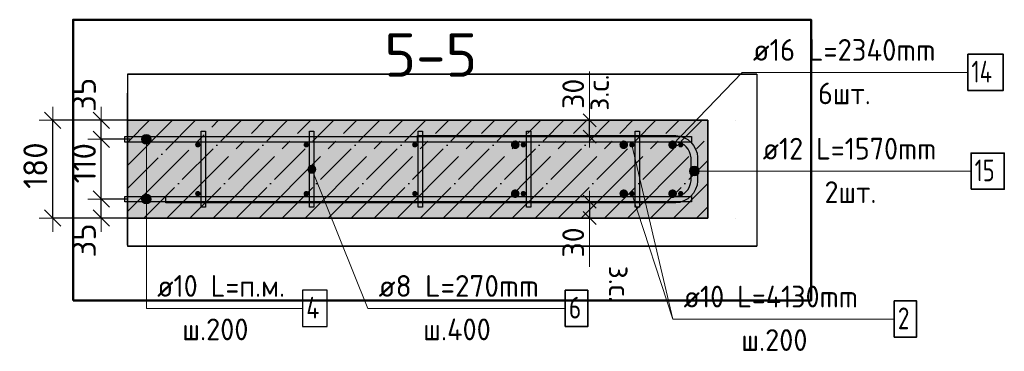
# Model space of a CAD drawing. Header units: millimetres. Extents: x -2995 to 47287, y -2809 to 58122.
# Tile 63 of 143: x 34795 to 36610, y 28870 to 29480. Entities that reach past the tile are written whole.
import ezdxf

# ---------------------------------------------------------------- set-up
doc = ezdxf.new("R2010")
doc.units = ezdxf.units.MM
doc.header["$PDMODE"] = 65
doc.linetypes.add('______11', pattern=[100, 80, -10, 0, -10])
doc.linetypes.add('______5', pattern=[220, 160, -20, 20, -20])
for name, color, linetype, lineweight in [('Standard', 7, 'Continuous', 25), ('Арм.стержн. вертикальными 1', 22, 'Continuous', 35), ('Арм.стержн.горизонт. 1', 180, 'Continuous', 35), ('Арм.стержн.горизонт. 2', 202, 'Continuous', 35), ('Размерная линия_ общее', 7, 'Continuous', 13), ('Размерная линия_ общее_1', 7, 'Continuous', 13)]:
    doc.layers.add(name, color=color, linetype=linetype, lineweight=lineweight)
doc.layers.add('Арм.стержн. вертикальными 2', color=7, linetype='Continuous', lineweight=35, true_color=0x006e00)
doc.layers.add('Арм.стержн.Стяжки', color=7, linetype='Continuous', lineweight=35, true_color=0x501e0f)
doc.styles.add('ISOCPEUR', font='ISOCPEUR')
doc.dimstyles.new('DIMSTYLE_3', dxfattribs={"dimtxt": 44, "dimasz": 50, "dimexe": 0, "dimexo": 0, "dimgap": 22, "dimtad": 2, "dimdec": 0, "dimrnd": 5, "dimzin": 12, "dimdsep": 46, "dimtxsty": 'ISOCPEUR', "dimblk1": 'ALL_ML_STRICH', "dimblk2": 'ALL_ML_STRICH', "dimsah": 1, "dimcen": 0, "dimclrd": 7, "dimclre": 256, "dimclrt": 7, "dimadec": 0, "dimazin": 0, "dimtfac": 1, "dimtdec": 0, "dimtix": 1, "dimtmove": 2, "dimatfit": 3, "dimfxl": 0, "dimtzin": 0, "dimlwd": 0, "dimlwe": -3, "dimarcsym": 0})
doc.dimstyles.new('DIMSTYLE_7', dxfattribs={"dimtxt": 40, "dimasz": 40, "dimexe": 0, "dimexo": 0.001, "dimgap": 20, "dimtad": 2, "dimdec": 0, "dimrnd": 5, "dimzin": 12, "dimdsep": 46, "dimtxsty": 'ISOCPEUR', "dimblk1": 'ALL_ML_STRICH', "dimblk2": 'ALL_ML_STRICH', "dimsah": 1, "dimcen": 0, "dimse1": 1, "dimse2": 1, "dimclrd": 7, "dimclre": 256, "dimclrt": 7, "dimadec": 0, "dimazin": 0, "dimtfac": 1, "dimtdec": 0, "dimtix": 1, "dimtmove": 2, "dimatfit": 3, "dimfxl": 0, "dimtvp": 1.2, "dimtzin": 0, "dimlwd": 0, "dimlwe": -3, "dimarcsym": 0})
doc.dimstyles.new('DIMSTYLE_8', dxfattribs={"dimtxt": 44, "dimasz": 50, "dimexe": 0, "dimexo": 0, "dimgap": 22, "dimtad": 2, "dimdec": 0, "dimrnd": 5, "dimzin": 12, "dimdsep": 46, "dimtxsty": 'ISOCPEUR', "dimblk1": 'ALL_ML_STRICH', "dimblk2": 'ALL_ML_STRICH', "dimsah": 1, "dimcen": 0, "dimclrd": 7, "dimclre": 256, "dimclrt": 7, "dimadec": 0, "dimazin": 0, "dimtfac": 1, "dimtdec": 0, "dimtix": 1, "dimtmove": 2, "dimatfit": 3, "dimfxl": 0, "dimtvp": 1.2, "dimtzin": 0, "dimlwd": 0, "dimlwe": -3, "dimarcsym": 0})

# ---------------------------------------------------------------- blocks, each defined once
blk = doc.blocks.new('ALL_ML_STRICH')
at = {"color": 0, "linetype": 'ByBlock', "lineweight": -2}
for p, q in [((0, -0.5), (0, 0.5)), ((-1, 0), (0.5, 0)), ((-0.3, -0.3), (0.3, 0.3))]:
    blk.add_line(p, q, dxfattribs=at)
blk = doc.blocks.new('*D212')
at = {"layer": 'DEFPOINTS', "color": 7, "linetype": 'Continuous', "lineweight": 13, "transparency": 33554687}
for p in [(35014.5, 29149.9), (34945.3, 29114.9), (35032.5, 29114.9)]:
    blk.add_point(p, dxfattribs=at)
at = {"layer": 'Размерная линия_ общее', "color": 253, "linetype": 'Continuous', "lineweight": -2, "true_color": 0xa0a0a0, "transparency": 33554687}
for p, q in [((34994.5, 29149.9), (34945.3, 29149.9)), ((35012.5, 29114.9), (34945.3, 29114.9))]:
    blk.add_line(p, q, dxfattribs=at)
at = {"layer": 'Размерная линия_ общее', "color": 7, "linetype": 'Continuous', "lineweight": -2, "transparency": 33554687}
blk.add_line((34945.3, 29114.9), (34945.3, 29149.9), dxfattribs=at)
at = {"layer": 'Размерная линия_ общее', "color": 7, "linetype": 'Continuous', "lineweight": 13, "transparency": 33554687, "xscale": 50, "yscale": 50, "zscale": 50}
for p, rotation in [((34945.3, 29149.9), 90), ((34945.3, 29114.9), 270)]:
    blk.add_blockref('ALL_ML_STRICH', p, dxfattribs=dict(at, rotation=rotation))
at = {"layer": 'Размерная линия_ общее', "color": 7, "linetype": 'Continuous', "lineweight": 13, "transparency": 33554687, "insert": (34913.3, 29073.8), "char_height": 44, "width": 88, "attachment_point": 5, "rotation": 90, "style": 'ISOCPEUR'}
blk.add_mtext('\\A1;{35}', dxfattribs=at)
blk = doc.blocks.new('*D213')
at = {"layer": 'DEFPOINTS', "color": 7, "linetype": 'Continuous', "lineweight": 13, "transparency": 33554687}
for p in [(35018.6, 29259.9), (34945.3, 29149.9), (35014.5, 29149.9)]:
    blk.add_point(p, dxfattribs=at)
at = {"layer": 'Размерная линия_ общее', "color": 253, "linetype": 'Continuous', "lineweight": -2, "true_color": 0xa0a0a0, "transparency": 33554687}
for p, q in [((34998.6, 29259.9), (34945.3, 29259.9)), ((34994.5, 29149.9), (34945.3, 29149.9))]:
    blk.add_line(p, q, dxfattribs=at)
at = {"layer": 'Размерная линия_ общее', "color": 7, "linetype": 'Continuous', "lineweight": -2, "transparency": 33554687}
blk.add_line((34945.3, 29149.9), (34945.3, 29259.9), dxfattribs=at)
at = {"layer": 'Размерная линия_ общее', "color": 7, "linetype": 'Continuous', "lineweight": 13, "transparency": 33554687, "xscale": 50, "yscale": 50, "zscale": 50}
for p, rotation in [((34945.3, 29259.9), 90), ((34945.3, 29149.9), 270)]:
    blk.add_blockref('ALL_ML_STRICH', p, dxfattribs=dict(at, rotation=rotation))
at = {"layer": 'Размерная линия_ общее', "color": 7, "linetype": 'Continuous', "lineweight": 13, "transparency": 33554687, "insert": (34913.3, 29215.9), "char_height": 44, "width": 132, "attachment_point": 5, "rotation": 90, "style": 'ISOCPEUR'}
blk.add_mtext('\\A1;{110}', dxfattribs=at)
blk = doc.blocks.new('*D214')
at = {"layer": 'DEFPOINTS', "color": 7, "linetype": 'Continuous', "lineweight": 13, "transparency": 33554687}
for p in [(35024.5, 29294.9), (34945.3, 29259.9), (35018.6, 29259.9)]:
    blk.add_point(p, dxfattribs=at)
at = {"layer": 'Размерная линия_ общее', "color": 253, "linetype": 'Continuous', "lineweight": -2, "true_color": 0xa0a0a0, "transparency": 33554687}
for p, q in [((35004.5, 29294.9), (34945.3, 29294.9)), ((34998.6, 29259.9), (34945.3, 29259.9))]:
    blk.add_line(p, q, dxfattribs=at)
at = {"layer": 'Размерная линия_ общее', "color": 7, "linetype": 'Continuous', "lineweight": -2, "transparency": 33554687}
blk.add_line((34945.3, 29259.9), (34945.3, 29294.9), dxfattribs=at)
at = {"layer": 'Размерная линия_ общее', "color": 7, "linetype": 'Continuous', "lineweight": 13, "transparency": 33554687, "xscale": 50, "yscale": 50, "zscale": 50}
for p, rotation in [((34945.3, 29294.9), 90), ((34945.3, 29259.9), 270)]:
    blk.add_blockref('ALL_ML_STRICH', p, dxfattribs=dict(at, rotation=rotation))
at = {"layer": 'Размерная линия_ общее', "color": 7, "linetype": 'Continuous', "lineweight": 13, "transparency": 33554687, "insert": (34913.3, 29341.8), "char_height": 44, "width": 88, "attachment_point": 5, "rotation": 90, "style": 'ISOCPEUR'}
blk.add_mtext('\\A1;{35}', dxfattribs=at)
blk = doc.blocks.new('*D215')
at = {"layer": 'DEFPOINTS', "color": 7, "linetype": 'Continuous', "lineweight": 13, "transparency": 33554687}
for p in [(35018.9, 29294.9), (34855.8, 29114.9), (35012.5, 29114.9)]:
    blk.add_point(p, dxfattribs=at)
at = {"layer": 'Размерная линия_ общее', "color": 253, "linetype": 'Continuous', "lineweight": -2, "true_color": 0xa0a0a0, "transparency": 33554687}
for p, q in [((34998.9, 29294.9), (34855.8, 29294.9)), ((34992.5, 29114.9), (34855.8, 29114.9))]:
    blk.add_line(p, q, dxfattribs=at)
at = {"layer": 'Размерная линия_ общее', "color": 7, "linetype": 'Continuous', "lineweight": -2, "transparency": 33554687}
blk.add_line((34855.8, 29114.9), (34855.8, 29294.9), dxfattribs=at)
at = {"layer": 'Размерная линия_ общее', "color": 7, "linetype": 'Continuous', "lineweight": 13, "transparency": 33554687, "xscale": 50, "yscale": 50, "zscale": 50}
for p, rotation in [((34855.8, 29294.9), 90), ((34855.8, 29114.9), 270)]:
    blk.add_blockref('ALL_ML_STRICH', p, dxfattribs=dict(at, rotation=rotation))
at = {"layer": 'Размерная линия_ общее', "color": 7, "linetype": 'Continuous', "lineweight": 13, "transparency": 33554687, "insert": (34823.8, 29211.5), "char_height": 44, "width": 132, "attachment_point": 5, "rotation": 90, "style": 'ISOCPEUR'}
blk.add_mtext('\\A1;{180}', dxfattribs=at)
blk = doc.blocks.new('*D216')
at = {"layer": 'DEFPOINTS', "color": 7, "linetype": 'Continuous', "lineweight": 13, "transparency": 33554687}
for p in [(35836.3, 29294.9), (35836.3, 29264.9), (35845.1, 29264.9)]:
    blk.add_point(p, dxfattribs=at)
at = {"layer": 'Размерная линия_ общее_1', "color": 7, "linetype": 'Continuous', "lineweight": -2, "transparency": 33554687}
blk.add_line((35845.1, 29264.9), (35845.1, 29294.9), dxfattribs=at)
at = {"layer": 'Размерная линия_ общее_1', "color": 7, "linetype": 'Continuous', "lineweight": 13, "transparency": 33554687, "xscale": 40, "yscale": 40, "zscale": 40}
for p, rotation in [((35845.1, 29294.9), 90), ((35845.1, 29264.9), 270)]:
    blk.add_blockref('ALL_ML_STRICH', p, dxfattribs=dict(at, rotation=rotation))
at = {"layer": 'Размерная линия_ общее_1', "color": 7, "linetype": 'Continuous', "lineweight": 13, "transparency": 33554687, "insert": (35840.8, 29312.4), "char_height": 40, "width": 2, "attachment_point": 1, "rotation": 90, "line_spacing_factor": 0.60241, "style": 'ISOCPEUR'}
blk.add_mtext('з.с.', dxfattribs=at)
at = {"layer": 'Размерная линия_ общее_1', "color": 7, "linetype": 'Continuous', "lineweight": 13, "transparency": 33554687, "insert": (35815.1, 29343.7), "char_height": 40, "width": 80, "attachment_point": 5, "rotation": 90, "style": 'ISOCPEUR'}
blk.add_mtext('\\A1;{30}', dxfattribs=at)
blk = doc.blocks.new('*D217')
at = {"layer": 'DEFPOINTS', "color": 7, "linetype": 'Continuous', "lineweight": 13, "transparency": 33554687}
for p in [(35836.3, 29144.9), (35845.1, 29144.9), (35836.3, 29114.9)]:
    blk.add_point(p, dxfattribs=at)
at = {"layer": 'Размерная линия_ общее_1', "color": 7, "linetype": 'Continuous', "lineweight": -2, "transparency": 33554687}
blk.add_line((35845.1, 29144.9), (35845.1, 29114.9), dxfattribs=at)
at = {"layer": 'Размерная линия_ общее_1', "color": 7, "linetype": 'Continuous', "lineweight": 13, "transparency": 33554687, "xscale": 40, "yscale": 40, "zscale": 40}
for p, rotation in [((35845.1, 29144.9), 90), ((35845.1, 29114.9), 270)]:
    blk.add_blockref('ALL_ML_STRICH', p, dxfattribs=dict(at, rotation=rotation))
at = {"layer": 'Размерная линия_ общее_1', "color": 7, "linetype": 'Continuous', "lineweight": 13, "transparency": 33554687, "insert": (35815.1, 29070), "char_height": 40, "width": 80, "attachment_point": 5, "rotation": 90, "style": 'ISOCPEUR'}
blk.add_mtext('\\A1;{30}', dxfattribs=at)
at = {"layer": 'Размерная линия_ общее_1', "color": 7, "linetype": 'Continuous', "lineweight": 13, "transparency": 33554687, "insert": (35920.8, 29027.3), "char_height": 40, "width": 2, "attachment_point": 1, "rotation": 270, "line_spacing_factor": 0.60241, "style": 'ISOCPEUR'}
blk.add_mtext('з.с.', dxfattribs=at)

msp = doc.modelspace()

# ---------------------------------------------------------------- hatches: boundary and pattern name
at = {"layer": 'Standard', "linetype": 'Continuous', "lineweight": -3, "true_color": 0xc7c7c7, "transparency": 33554687}
msp.add_hatch(color=9, dxfattribs=at).paths.add_polyline_path([(36063.2, 29114.9), (36063.2, 29294.9), (34993.5, 29294.9), (34993.5, 29114.9)])
at = {"layer": 'Арм.стержн. вертикальными 1', "linetype": 'Continuous', "lineweight": 50, "transparency": 33554687}
for points in [[(35128.2, 29249.9), (35127.8, 29251.8), (35126.7, 29253.4), (35125.1, 29254.5), (35123.2, 29254.9), (35121.3, 29254.5), (35119.6, 29253.4), (35118.6, 29251.8), (35118.2, 29249.9), (35118.6, 29247.9), (35119.6, 29246.3), (35121.3, 29245.2), (35123.2, 29244.9), (35125.1, 29245.2), (35126.7, 29246.3), (35127.8, 29247.9)], [(35328.2, 29249.9), (35327.8, 29251.8), (35326.7, 29253.4), (35325.1, 29254.5), (35323.2, 29254.9), (35321.3, 29254.5), (35319.6, 29253.4), (35318.6, 29251.8), (35318.2, 29249.9), (35318.6, 29247.9), (35319.6, 29246.3), (35321.3, 29245.2), (35323.2, 29244.9), (35325.1, 29245.2), (35326.7, 29246.3), (35327.8, 29247.9)], [(35528.2, 29249.9), (35527.8, 29251.8), (35526.7, 29253.4), (35525.1, 29254.5), (35523.2, 29254.9), (35521.3, 29254.5), (35519.6, 29253.4), (35518.6, 29251.8), (35518.2, 29249.9), (35518.6, 29247.9), (35519.6, 29246.3), (35521.3, 29245.2), (35523.2, 29244.9), (35525.1, 29245.2), (35526.7, 29246.3), (35527.8, 29247.9)], [(35728.2, 29249.9), (35727.8, 29251.8), (35726.7, 29253.4), (35725.1, 29254.5), (35723.2, 29254.9), (35721.3, 29254.5), (35719.6, 29253.4), (35718.6, 29251.8), (35718.2, 29249.9), (35718.6, 29247.9), (35719.6, 29246.3), (35721.3, 29245.2), (35723.2, 29244.9), (35725.1, 29245.2), (35726.7, 29246.3), (35727.8, 29247.9)], [(35928.2, 29249.9), (35927.8, 29251.8), (35926.7, 29253.4), (35925.1, 29254.5), (35923.2, 29254.9), (35921.3, 29254.5), (35919.6, 29253.4), (35918.6, 29251.8), (35918.2, 29249.9), (35918.6, 29247.9), (35919.6, 29246.3), (35921.3, 29245.2), (35923.2, 29244.9), (35925.1, 29245.2), (35926.7, 29246.3), (35927.8, 29247.9)], [(36018.2, 29249.9), (36017.8, 29251.8), (36016.7, 29253.4), (36015.1, 29254.5), (36013.2, 29254.9), (36011.3, 29254.5), (36009.6, 29253.4), (36008.6, 29251.8), (36008.2, 29249.9), (36008.6, 29247.9), (36009.6, 29246.3), (36011.3, 29245.2), (36013.2, 29244.9), (36015.1, 29245.2), (36016.7, 29246.3), (36017.8, 29247.9)], [(35128.2, 29159.8), (35127.8, 29161.8), (35126.7, 29163.4), (35125.1, 29164.5), (35123.2, 29164.8), (35121.3, 29164.5), (35119.6, 29163.4), (35118.6, 29161.8), (35118.2, 29159.8), (35118.6, 29157.9), (35119.6, 29156.3), (35121.3, 29155.2), (35123.2, 29154.8), (35125.1, 29155.2), (35126.7, 29156.3), (35127.8, 29157.9)], [(35328.2, 29159.8), (35327.8, 29161.8), (35326.7, 29163.4), (35325.1, 29164.5), (35323.2, 29164.8), (35321.3, 29164.5), (35319.6, 29163.4), (35318.6, 29161.8), (35318.2, 29159.8), (35318.6, 29157.9), (35319.6, 29156.3), (35321.3, 29155.2), (35323.2, 29154.8), (35325.1, 29155.2), (35326.7, 29156.3), (35327.8, 29157.9)], [(35528.2, 29159.8), (35527.8, 29161.8), (35526.7, 29163.4), (35525.1, 29164.5), (35523.2, 29164.8), (35521.3, 29164.5), (35519.6, 29163.4), (35518.6, 29161.8), (35518.2, 29159.8), (35518.6, 29157.9), (35519.6, 29156.3), (35521.3, 29155.2), (35523.2, 29154.8), (35525.1, 29155.2), (35526.7, 29156.3), (35527.8, 29157.9)], [(35728.2, 29159.8), (35727.8, 29161.8), (35726.7, 29163.4), (35725.1, 29164.5), (35723.2, 29164.8), (35721.3, 29164.5), (35719.6, 29163.4), (35718.6, 29161.8), (35718.2, 29159.8), (35718.6, 29157.9), (35719.6, 29156.3), (35721.3, 29155.2), (35723.2, 29154.8), (35725.1, 29155.2), (35726.7, 29156.3), (35727.8, 29157.9)], [(35928.2, 29159.8), (35927.8, 29161.8), (35926.7, 29163.4), (35925.1, 29164.5), (35923.2, 29164.8), (35921.3, 29164.5), (35919.6, 29163.4), (35918.6, 29161.8), (35918.2, 29159.8), (35918.6, 29157.9), (35919.6, 29156.3), (35921.3, 29155.2), (35923.2, 29154.8), (35925.1, 29155.2), (35926.7, 29156.3), (35927.8, 29157.9)], [(36018.2, 29159.8), (36017.8, 29161.8), (36016.7, 29163.4), (36015.1, 29164.5), (36013.2, 29164.8), (36011.3, 29164.5), (36009.6, 29163.4), (36008.6, 29161.8), (36008.2, 29159.8), (36008.6, 29157.9), (36009.6, 29156.3), (36011.3, 29155.2), (36013.2, 29154.8), (36015.1, 29155.2), (36016.7, 29156.3), (36017.8, 29157.9)]]:
    msp.add_hatch(color=4, dxfattribs=at).paths.add_polyline_path(points)
at = {"layer": 'Арм.стержн. вертикальными 2', "linetype": 'Continuous', "lineweight": 50, "transparency": 33554687}
for points in [[(35716.2, 29249.9), (35715.6, 29252.9), (35713.8, 29255.5), (35711.2, 29257.2), (35708.2, 29257.9), (35705.1, 29257.2), (35702.5, 29255.5), (35700.8, 29252.9), (35700.2, 29249.9), (35700.8, 29246.8), (35702.5, 29244.2), (35705.1, 29242.5), (35708.2, 29241.9), (35711.2, 29242.5), (35713.8, 29244.2), (35715.6, 29246.8)], [(35916.2, 29249.9), (35915.6, 29252.9), (35913.8, 29255.5), (35911.2, 29257.2), (35908.2, 29257.9), (35905.1, 29257.2), (35902.5, 29255.5), (35900.8, 29252.9), (35900.2, 29249.9), (35900.8, 29246.8), (35902.5, 29244.2), (35905.1, 29242.5), (35908.2, 29241.9), (35911.2, 29242.5), (35913.8, 29244.2), (35915.6, 29246.8)], [(36006.2, 29249.9), (36005.6, 29252.9), (36003.8, 29255.5), (36001.2, 29257.2), (35998.2, 29257.9), (35995.1, 29257.2), (35992.5, 29255.5), (35990.8, 29252.9), (35990.2, 29249.9), (35990.8, 29246.8), (35992.5, 29244.2), (35995.1, 29242.5), (35998.2, 29241.9), (36001.2, 29242.5), (36003.8, 29244.2), (36005.6, 29246.8)], [(35716.2, 29159.8), (35715.6, 29162.9), (35713.8, 29165.5), (35711.2, 29167.2), (35708.2, 29167.8), (35705.1, 29167.2), (35702.5, 29165.5), (35700.8, 29162.9), (35700.2, 29159.8), (35700.8, 29156.8), (35702.5, 29154.2), (35705.1, 29152.5), (35708.2, 29151.8), (35711.2, 29152.5), (35713.8, 29154.2), (35715.6, 29156.8)], [(35916.2, 29159.8), (35915.6, 29162.9), (35913.8, 29165.5), (35911.2, 29167.2), (35908.2, 29167.8), (35905.1, 29167.2), (35902.5, 29165.5), (35900.8, 29162.9), (35900.2, 29159.8), (35900.8, 29156.8), (35902.5, 29154.2), (35905.1, 29152.5), (35908.2, 29151.8), (35911.2, 29152.5), (35913.8, 29154.2), (35915.6, 29156.8)], [(36006.2, 29159.8), (36005.6, 29162.9), (36003.8, 29165.5), (36001.2, 29167.2), (35998.2, 29167.8), (35995.1, 29167.2), (35992.5, 29165.5), (35990.8, 29162.9), (35990.2, 29159.8), (35990.8, 29156.8), (35992.5, 29154.2), (35995.1, 29152.5), (35998.2, 29151.8), (36001.2, 29152.5), (36003.8, 29154.2), (36005.6, 29156.8)]]:
    msp.add_hatch(color=7, dxfattribs=at).paths.add_polyline_path(points)
at = {"layer": 'Арм.стержн.горизонт. 1', "linetype": 'Continuous', "lineweight": 13, "transparency": 33554687}
for points in [[(35023.9, 29267.6), (35032.9, 29267.6), (35028.4, 29268.9)], [(35023.9, 29267.6), (35032.9, 29267.6), (35028.4, 29268.9)], [(35019.4, 29259.9), (35037.4, 29259.9), (35036.2, 29264.4)], [(35019.4, 29259.9), (35036.2, 29264.4), (35020.7, 29264.4)], [(35019.4, 29259.9), (35037.4, 29259.9), (35036.2, 29264.4)], [(35019.4, 29259.9), (35036.2, 29264.4), (35020.7, 29264.4)], [(35020.7, 29255.4), (35037.4, 29259.9), (35019.4, 29259.9)], [(35020.7, 29255.4), (35037.4, 29259.9), (35019.4, 29259.9)], [(35020.7, 29264.4), (35036.2, 29264.4), (35032.9, 29267.6)], [(35020.7, 29264.4), (35032.9, 29267.6), (35023.9, 29267.6)], [(35020.7, 29264.4), (35036.2, 29264.4), (35032.9, 29267.6)], [(35020.7, 29264.4), (35032.9, 29267.6), (35023.9, 29267.6)], [(35020.7, 29255.4), (35036.2, 29255.4), (35037.4, 29259.9)], [(35020.7, 29255.4), (35036.2, 29255.4), (35037.4, 29259.9)], [(35023.9, 29252.1), (35036.2, 29255.4), (35020.7, 29255.4)], [(35023.9, 29252.1), (35036.2, 29255.4), (35020.7, 29255.4)], [(35023.9, 29252.1), (35032.9, 29252.1), (35036.2, 29255.4)], [(35023.9, 29252.1), (35032.9, 29252.1), (35036.2, 29255.4)], [(35032.9, 29252.1), (35023.9, 29252.1), (35028.4, 29250.9)], [(35032.9, 29252.1), (35023.9, 29252.1), (35028.4, 29250.9)], [(35019.4, 29149.9), (35037.4, 29149.9), (35036.2, 29154.4)], [(35019.4, 29149.9), (35036.2, 29154.4), (35020.7, 29154.4)], [(35019.4, 29149.9), (35037.4, 29149.9), (35036.2, 29154.4)], [(35019.4, 29149.9), (35036.2, 29154.4), (35020.7, 29154.4)], [(35020.7, 29145.4), (35037.4, 29149.9), (35019.4, 29149.9)], [(35020.7, 29145.4), (35037.4, 29149.9), (35019.4, 29149.9)], [(35020.7, 29154.4), (35036.2, 29154.4), (35032.9, 29157.6)], [(35020.7, 29154.4), (35032.9, 29157.6), (35023.9, 29157.6)], [(35020.7, 29154.4), (35036.2, 29154.4), (35032.9, 29157.6)], [(35020.7, 29154.4), (35032.9, 29157.6), (35023.9, 29157.6)], [(35020.7, 29145.4), (35036.2, 29145.4), (35037.4, 29149.9)], [(35020.7, 29145.4), (35036.2, 29145.4), (35037.4, 29149.9)], [(35023.9, 29142.1), (35036.2, 29145.4), (35020.7, 29145.4)], [(35023.9, 29142.1), (35036.2, 29145.4), (35020.7, 29145.4)], [(35023.9, 29157.6), (35032.9, 29157.6), (35028.4, 29158.9)], [(35023.9, 29157.6), (35032.9, 29157.6), (35028.4, 29158.9)], [(35023.9, 29142.1), (35032.9, 29142.1), (35036.2, 29145.4)], [(35023.9, 29142.1), (35032.9, 29142.1), (35036.2, 29145.4)], [(35032.9, 29142.1), (35023.9, 29142.1), (35028.4, 29140.9)], [(35032.9, 29142.1), (35023.9, 29142.1), (35028.4, 29140.9)]]:
    msp.add_hatch(color=7, dxfattribs=at).paths.add_polyline_path(points)
at = {"layer": 'Арм.стержн.горизонт. 2', "linetype": 'Continuous', "lineweight": 13, "transparency": 33554687}
for points in [[(36030.4, 29196.9), (36030.4, 29205.9), (36029.2, 29201.4)], [(36030.4, 29196.9), (36030.4, 29205.9), (36029.2, 29201.4)], [(36033.7, 29193.6), (36033.7, 29209.1), (36030.4, 29205.9)], [(36033.7, 29193.6), (36033.7, 29209.1), (36030.4, 29205.9)], [(36033.7, 29193.6), (36030.4, 29205.9), (36030.4, 29196.9)], [(36033.7, 29193.6), (36030.4, 29205.9), (36030.4, 29196.9)], [(36038.2, 29192.4), (36038.2, 29210.4), (36033.7, 29209.1)], [(36038.2, 29192.4), (36038.2, 29210.4), (36033.7, 29209.1)], [(36038.2, 29192.4), (36033.7, 29209.1), (36033.7, 29193.6)], [(36038.2, 29192.4), (36033.7, 29209.1), (36033.7, 29193.6)], [(36042.7, 29193.6), (36042.7, 29209.1), (36038.2, 29210.4)], [(36042.7, 29193.6), (36038.2, 29210.4), (36038.2, 29192.4)], [(36042.7, 29193.6), (36042.7, 29209.1), (36038.2, 29210.4)], [(36042.7, 29193.6), (36038.2, 29210.4), (36038.2, 29192.4)], [(36045.9, 29196.9), (36045.9, 29205.9), (36042.7, 29209.1)], [(36045.9, 29196.9), (36042.7, 29209.1), (36042.7, 29193.6)], [(36045.9, 29196.9), (36045.9, 29205.9), (36042.7, 29209.1)], [(36045.9, 29196.9), (36042.7, 29209.1), (36042.7, 29193.6)], [(36045.9, 29205.9), (36045.9, 29196.9), (36047.2, 29201.4)], [(36045.9, 29205.9), (36045.9, 29196.9), (36047.2, 29201.4)]]:
    msp.add_hatch(color=7, dxfattribs=at).paths.add_polyline_path(points)
at = {"layer": 'Арм.стержн.Стяжки', "linetype": 'Continuous', "lineweight": 13, "transparency": 33554687}
for points in [[(35325.8, 29205.9), (35337.8, 29210.7), (35334.2, 29212.2)], [(35325.8, 29205.9), (35334.2, 29212.2), (35327.3, 29209.4)], [(35326.2, 29202), (35337.8, 29210.7), (35325.8, 29205.9)], [(35326.2, 29202), (35340.1, 29207.7), (35337.8, 29210.7)], [(35328.6, 29199), (35340.1, 29207.7), (35326.2, 29202)], [(35327.3, 29209.4), (35334.2, 29212.2), (35330.4, 29211.8)], [(35328.6, 29199), (35340.6, 29203.8), (35340.1, 29207.7)], [(35332.1, 29197.5), (35340.6, 29203.8), (35328.6, 29199)], [(35332.1, 29197.5), (35339.1, 29200.3), (35340.6, 29203.8)], [(35339.1, 29200.3), (35332.1, 29197.5), (35336, 29197.9)]]:
    msp.add_hatch(color=7, dxfattribs=at).paths.add_polyline_path(points)

# ---------------------------------------------------------------- linework, layer by layer
at = {"color": 52, "linetype": 'Continuous', "lineweight": -3, "transparency": 33554687}
for p, q in [((34993.5, 29380.1), (34993.5, 29063.1)), ((34993.5, 29380.1), (34993.5, 29063.1)), ((34993.5, 29380.1), (36153.5, 29380.1)), ((36153.5, 29380.1), (34993.5, 29380.1)), ((36153.5, 29380.1), (36153.5, 29063.1)), ((36153.5, 29380.1), (36153.5, 29063.1)), ((34993.5, 29063.1), (36153.5, 29063.1)), ((36153.5, 29063.1), (34993.5, 29063.1))]:
    msp.add_line(p, q, dxfattribs=at)
at = {"layer": 'Standard', "color": 7, "linetype": 'Continuous', "lineweight": 13, "transparency": 33554687}
for p, q in [((35845.1, 29294.9), (35845.1, 29384.9)), ((35923.2, 29249.9), (35998.6, 28929.1)), ((35845.1, 29114.9), (35845.1, 29024.9))]:
    msp.add_line(p, q, dxfattribs=at)
at = {"layer": 'Standard', "color": 7, "linetype": 'Continuous', "lineweight": 25, "transparency": 33554687}
msp.add_line((34993.5, 29064.9), (34993.5, 29344.9), dxfattribs=at)
at = {"layer": 'Standard', "color": 253, "linetype": '______11', "lineweight": -3, "true_color": 0xababab, "transparency": 33554687}
for p, q in [((34993.5, 29254.1), (35034.2, 29294.9)), ((34993.5, 29169.2), (35119.1, 29294.9)), ((35023.9, 29114.9), (35203.9, 29294.9)), ((35108.8, 29114.9), (35288.8, 29294.9)), ((35193.7, 29114.9), (35373.7, 29294.9)), ((35278.5, 29114.9), (35458.5, 29294.9)), ((35363.4, 29114.9), (35543.4, 29294.9)), ((35448.2, 29114.9), (35628.2, 29294.9)), ((35533.1, 29114.9), (35713.1, 29294.9)), ((35617.9, 29114.9), (35797.9, 29294.9)), ((35702.8, 29114.9), (35882.8, 29294.9)), ((35787.6, 29114.9), (35967.6, 29294.9)), ((35872.5, 29114.9), (36052.5, 29294.9)), ((35957.3, 29114.9), (36063.2, 29220.7)), ((36042.2, 29114.9), (36063.2, 29135.8))]:
    msp.add_line(p, q, dxfattribs=at)
at = {"layer": 'Standard', "color": 253, "linetype": '______5', "lineweight": -3, "true_color": 0xababab, "transparency": 33554687}
for p, q in [((34993.5, 29211.7), (35076.7, 29294.9)), ((34993.5, 29126.8), (35161.5, 29294.9)), ((35066.4, 29114.9), (35246.4, 29294.9)), ((35151.2, 29114.9), (35331.2, 29294.9)), ((35236.1, 29114.9), (35416.1, 29294.9)), ((35320.9, 29114.9), (35500.9, 29294.9)), ((35405.8, 29114.9), (35585.8, 29294.9)), ((35490.6, 29114.9), (35670.6, 29294.9)), ((35575.5, 29114.9), (35755.5, 29294.9)), ((35660.3, 29114.9), (35840.3, 29294.9)), ((35745.2, 29114.9), (35925.2, 29294.9)), ((35830, 29114.9), (36010, 29294.9)), ((35914.9, 29114.9), (36063.2, 29263.1)), ((35999.8, 29114.9), (36063.2, 29178.3))]:
    msp.add_line(p, q, dxfattribs=at)
at = {"layer": 'Standard', "color": 7, "linetype": 'Continuous', "lineweight": 35, "transparency": 33554687}
for p, q in [((36063.2, 29294.9), (34993.5, 29294.9)), ((36063.2, 29114.9), (36063.2, 29294.9)), ((34993.5, 29114.9), (36063.2, 29114.9))]:
    msp.add_line(p, q, dxfattribs=at)
at = {"layer": 'Standard', "color": 7, "linetype": 'Continuous', "lineweight": 50, "transparency": 33554687}
msp.add_lwpolyline([(34893.5, 28963.1), (36253.5, 28963.1), (36253.5, 29480.1), (34893.5, 29480.1), (34893.5, 28963.1)], dxfattribs=at)
at = {"layer": 'Арм.стержн. вертикальными 1', "color": 7, "linetype": 'Continuous', "lineweight": 13, "transparency": 33554687}
for q in [(35923.2, 29159.8), (36406.6, 28929.1)]:
    msp.add_line((35998.6, 28929.1), q, dxfattribs=at)
at = {"layer": 'Арм.стержн. вертикальными 1', "color": 7, "linetype": 'Continuous', "lineweight": 35, "transparency": 33554687}
msp.add_lwpolyline([(36406.6, 28895.7), (36447.9, 28895.7), (36447.9, 28962.4), (36406.6, 28962.4), (36406.6, 28895.7)], dxfattribs=at)
at = {"layer": 'Арм.стержн. вертикальными 2', "color": 7, "linetype": 'Continuous', "lineweight": 13, "transparency": 33554687}
for q in [(35998.2, 29249.9), (36542.3, 29383.2)]:
    msp.add_line((36126.3, 29383.2), q, dxfattribs=at)
at = {"layer": 'Арм.стержн. вертикальными 2', "color": 7, "linetype": 'Continuous', "lineweight": 35, "transparency": 33554687}
msp.add_lwpolyline([(36542.3, 29349.9), (36607.6, 29349.9), (36607.6, 29416.5), (36542.3, 29416.5), (36542.3, 29349.9)], dxfattribs=at)
at = {"layer": 'Арм.стержн.горизонт. 1', "color": 52, "linetype": 'Continuous', "lineweight": 25, "transparency": 33554687}
for p, q in [((36113.2, 29294.9), (36113.2, 29294.9)), ((36113.2, 29114.9), (36113.2, 29114.9))]:
    msp.add_line(p, q, dxfattribs=at)
at = {"layer": 'Арм.стержн.горизонт. 1', "color": 7, "linetype": 'Continuous', "lineweight": 13, "transparency": 33554687}
for p, q in [((35028.4, 29268.9), (35028.4, 29268.9)), ((35028.4, 29268.9), (35028.4, 29268.9)), ((35019.4, 29259.9), (35019.4, 29259.9)), ((35019.4, 29259.9), (35019.4, 29259.9)), ((35028.4, 28948.6), (35028.4, 29259.9)), ((35028.4, 28948.6), (35028.4, 29259.9)), ((35028.4, 29250.9), (35028.4, 29250.9)), ((35028.4, 29250.9), (35028.4, 29250.9)), ((35037.4, 29259.9), (35037.4, 29259.9)), ((35037.4, 29259.9), (35037.4, 29259.9)), ((35019.4, 29149.9), (35019.4, 29149.9)), ((35019.4, 29149.9), (35019.4, 29149.9)), ((35028.4, 29158.9), (35028.4, 29158.9)), ((35028.4, 29158.9), (35028.4, 29158.9)), ((35028.4, 28948.6), (35028.4, 29149.9)), ((35028.4, 28948.6), (35028.4, 29149.9)), ((35037.4, 29149.9), (35037.4, 29149.9)), ((35037.4, 29149.9), (35037.4, 29149.9)), ((35028.4, 29140.9), (35028.4, 29140.9)), ((35028.4, 29140.9), (35028.4, 29140.9)), ((35028.4, 28948.6), (35316.4, 28948.6))]:
    msp.add_line(p, q, dxfattribs=at)
at = {"layer": 'Арм.стержн.горизонт. 1', "color": 4, "linetype": 'Continuous', "lineweight": 25, "transparency": 33554687}
for points in [[(34988.5, 29264.9), (36033.2, 29264.9), (36033.2, 29254.9), (34988.5, 29254.9), (34988.5, 29264.9)], [(34988.5, 29264.9), (36033.2, 29264.9), (36033.2, 29254.9), (34988.5, 29254.9), (34988.5, 29264.9)], [(34988.5, 29154.8), (36033.2, 29154.8), (36033.2, 29144.9), (34988.5, 29144.9), (34988.5, 29154.8)], [(34988.5, 29154.8), (36033.2, 29154.8), (36033.2, 29144.9), (34988.5, 29144.9), (34988.5, 29154.8)]]:
    msp.add_lwpolyline(points, dxfattribs=at)
at = {"layer": 'Арм.стержн.горизонт. 1', "color": 7, "linetype": 'Continuous', "lineweight": 25, "transparency": 33554687}
msp.add_lwpolyline([(35316.4, 28915.3), (35361.7, 28915.3), (35361.7, 28982), (35316.4, 28982), (35316.4, 28915.3)], dxfattribs=at)
at = {"layer": 'Арм.стержн.горизонт. 1', "color": 7, "linetype": 'Continuous', "lineweight": 13, "transparency": 33554687}
for centre in [(35028.4, 29259.9), (35028.4, 29259.9), (35028.4, 29149.9), (35028.4, 29149.9)]:
    msp.add_circle(centre, 9, dxfattribs=at)
at = {"layer": 'Арм.стержн.горизонт. 2', "color": 7, "linetype": 'Continuous', "lineweight": 13, "transparency": 33554687}
for p, q in [((36029.2, 29201.4), (36029.2, 29201.4)), ((36029.2, 29201.4), (36029.2, 29201.4)), ((36038.2, 29210.4), (36038.2, 29210.4)), ((36038.2, 29210.4), (36038.2, 29210.4)), ((36144.2, 29201.4), (36038.2, 29201.4)), ((36144.2, 29201.4), (36038.2, 29201.4)), ((36047.2, 29201.4), (36047.2, 29201.4)), ((36047.2, 29201.4), (36047.2, 29201.4)), ((36144.2, 29201.4), (36548.2, 29201.4)), ((36038.2, 29192.4), (36038.2, 29192.4)), ((36038.2, 29192.4), (36038.2, 29192.4))]:
    msp.add_line(p, q, dxfattribs=at)
at = {"layer": 'Арм.стержн.горизонт. 2', "color": 34, "linetype": 'Continuous', "lineweight": 25, "transparency": 33554687}
msp.add_lwpolyline([(35528.2, 29266.9), (36004.2, 29266.9), (36011.5, 29265.8), (36019.1, 29263.3), (36026.1, 29259.4), (36031.9, 29254.6), (36036.7, 29248.8), (36040.6, 29241.8), (36043.2, 29234.2), (36044.2, 29226.8), (36044.2, 29182.9), (36043.2, 29175.5), (36040.6, 29167.9), (36036.7, 29160.9), (36031.9, 29155.1), (36026.1, 29150.3), (36019.1, 29146.4), (36011.5, 29143.9), (36004.2, 29142.9), (35064.2, 29142.9), (35064.2, 29154.9), (36003.3, 29154.8), (36008.7, 29155.6), (36014.2, 29157.4), (36019.3, 29160.2), (36023.4, 29163.7), (36026.8, 29167.7), (36029.6, 29172.8), (36031.4, 29178.3), (36032.2, 29183.7), (36032.2, 29226), (36031.4, 29231.4), (36029.6, 29236.9), (36026.8, 29242), (36023.4, 29246), (36019.3, 29249.5), (36014.2, 29252.3), (36008.7, 29254.1), (36003.3, 29254.9), (35528.2, 29254.9), (35528.2, 29266.9)], dxfattribs=at)
msp.add_lwpolyline([(35528.2, 29266.9), (36004.2, 29266.9), (36011.5, 29265.8), (36019.1, 29263.3), (36026.1, 29259.4), (36031.9, 29254.6), (36036.7, 29248.8), (36040.6, 29241.8), (36043.2, 29234.2), (36044.2, 29226.8), (36044.2, 29182.9), (36043.2, 29175.5), (36040.6, 29167.9), (36036.7, 29160.9), (36031.9, 29155.1), (36026.1, 29150.3), (36019.1, 29146.4), (36011.5, 29143.9), (36004.2, 29142.9), (35064.2, 29142.9), (35064.2, 29154.9), (36003.3, 29154.8), (36008.7, 29155.6), (36014.2, 29157.4), (36019.3, 29160.2), (36023.4, 29163.7), (36026.8, 29167.7), (36029.6, 29172.8), (36031.4, 29178.3), (36032.2, 29183.7), (36032.2, 29226), (36031.4, 29231.4), (36029.6, 29236.9), (36026.8, 29242), (36023.4, 29246), (36019.3, 29249.5), (36014.2, 29252.3), (36008.7, 29254.1), (36003.3, 29254.9), (35528.2, 29254.9), (35528.2, 29266.9)], dxfattribs=at)
at = {"layer": 'Арм.стержн.горизонт. 2', "color": 7, "linetype": 'Continuous', "lineweight": 35, "transparency": 33554687}
msp.add_lwpolyline([(36548.2, 29168), (36609.5, 29168), (36609.5, 29234.7), (36548.2, 29234.7), (36548.2, 29168)], dxfattribs=at)
at = {"layer": 'Арм.стержн.горизонт. 2', "color": 7, "linetype": 'Continuous', "lineweight": 13, "transparency": 33554687}
msp.add_circle((36038.2, 29201.4), 9, dxfattribs=at)
msp.add_circle((36038.2, 29201.4), 9, dxfattribs=at)
at = {"layer": 'Арм.стержн.Стяжки', "color": 7, "linetype": 'Continuous', "lineweight": 13, "transparency": 33554687}
for p, q in [((35326.2, 29202), (35326.2, 29202)), ((35330.4, 29211.8), (35330.4, 29211.8)), ((35436.4, 28948.6), (35333.2, 29204.8)), ((35336, 29197.9), (35336, 29197.9)), ((35340.1, 29207.7), (35340.1, 29207.7)), ((35436.4, 28948.6), (35800.4, 28948.6))]:
    msp.add_line(p, q, dxfattribs=at)
at = {"layer": 'Арм.стержн.Стяжки', "color": 40, "linetype": 'Continuous', "lineweight": 25, "transparency": 33554687}
for points in [[(35129.2, 29134.8), (35129.2, 29274.8), (35137.2, 29274.8), (35137.2, 29134.8), (35129.2, 29134.8)], [(35329.2, 29134.8), (35329.2, 29274.8), (35337.2, 29274.8), (35337.2, 29134.8), (35329.2, 29134.8)], [(35529.2, 29134.8), (35529.2, 29274.8), (35537.2, 29274.8), (35537.2, 29134.8), (35529.2, 29134.8)], [(35729.2, 29134.8), (35729.2, 29274.8), (35737.2, 29274.8), (35737.2, 29134.8), (35729.2, 29134.8)], [(35929.2, 29134.8), (35929.2, 29274.8), (35937.2, 29274.8), (35937.2, 29134.8), (35929.2, 29134.8)]]:
    msp.add_lwpolyline(points, dxfattribs=at)
at = {"layer": 'Арм.стержн.Стяжки', "color": 7, "linetype": 'Continuous', "lineweight": 35, "transparency": 33554687}
msp.add_lwpolyline([(35800.4, 28915.3), (35841.7, 28915.3), (35841.7, 28982), (35800.4, 28982), (35800.4, 28915.3)], dxfattribs=at)
at = {"layer": 'Арм.стержн.Стяжки', "color": 7, "linetype": 'Continuous', "lineweight": 13, "transparency": 33554687}
msp.add_circle((35333.2, 29204.8), 7.5, dxfattribs=at)

# ---------------------------------------------------------------- texts
at = {"layer": 'Standard', "color": 7, "linetype": 'Continuous', "lineweight": 13, "transparency": 33554687, "insert": (35467.1, 29415.2), "char_height": 80, "width": 204.522, "attachment_point": 4, "style": 'ISOCPEUR'}
msp.add_mtext('\\A1;{\\fISOCPEUR|i0|b0;\\H80.000000;\\W1.000000;\\C7;5-5}\\P', dxfattribs=at)
at = {"layer": 'Арм.стержн. вертикальными 1', "color": 7, "linetype": 'Continuous', "lineweight": 25, "transparency": 33554687, "char_height": 40, "attachment_point": 7, "style": 'ISOCPEUR'}
for s, insert, width in [('\\W0.94;ø10 L=4130mm ', (36018.6, 28950.4), 386.635), ('\\W0.78;2', (36413.3, 28910.4), 43.521), ('\\W0.95;ш.200 ', (36124.6, 28870.4), 174.933)]:
    msp.add_mtext(s, dxfattribs=dict(at, insert=insert, width=width))
at = {"layer": 'Арм.стержн. вертикальными 2', "color": 7, "linetype": 'Continuous', "lineweight": 25, "transparency": 33554687, "char_height": 40, "attachment_point": 7, "style": 'ISOCPEUR'}
for s, insert, width in [('\\W0.96;ø16 L=2340mm ', (36146.3, 29404.5), 395.02), ('\\W0.76;14', (36548.9, 29364.5), 67.275), ('\\W0.94;6шт. ', (36266.3, 29324.5), 154.838)]:
    msp.add_mtext(s, dxfattribs=dict(at, insert=insert, width=width))
at = {"layer": 'Арм.стержн.горизонт. 1', "color": 7, "linetype": 'Continuous', "lineweight": 25, "transparency": 33554687, "char_height": 40, "attachment_point": 7, "style": 'ISOCPEUR'}
for s, insert, width in [('\\W0.94;ø10 L=п.м.', (35048.4, 28970), 266.644), ('\\W0.80;4', (35323.1, 28930), 47.978), ('\\W0.95;ш.200 ', (35094.4, 28890), 174.933)]:
    msp.add_mtext(s, dxfattribs=dict(at, insert=insert, width=width))
at = {"layer": 'Арм.стержн.горизонт. 2', "color": 7, "linetype": 'Continuous', "lineweight": 25, "transparency": 33554687, "char_height": 40, "attachment_point": 7, "style": 'ISOCPEUR'}
for s, insert, width in [('\\W0.94;ø12 L=1570mm ', (36164.2, 29222.7), 382.615), ('\\W0.75;15', (36554.8, 29182.7), 62.971), ('\\W0.94;2шт. ', (36278.2, 29142.7), 154.838)]:
    msp.add_mtext(s, dxfattribs=dict(at, insert=insert, width=width))
at = {"layer": 'Арм.стержн.Стяжки', "color": 7, "linetype": 'Continuous', "lineweight": 25, "transparency": 33554687, "char_height": 40, "attachment_point": 7, "style": 'ISOCPEUR'}
for s, insert, width in [('\\W0.98;ø8 L=270mm ', (35456.4, 28970), 343.369), ('\\W0.78;6', (35807.1, 28930), 43.521), ('\\W0.95;ш.400 ', (35538.4, 28890), 178.965)]:
    msp.add_mtext(s, dxfattribs=dict(at, insert=insert, width=width))

# ---------------------------------------------------------------- dimensions: what is measured, and where the dimension line sits
at = {"layer": 'Размерная линия_ общее', "color": 7, "linetype": 'Continuous', "lineweight": 13, "transparency": 33554687}
for base, p1, p2, dimstyle, picture, middle in [((34945.3, 29294.9), (34998.6, 29259.9), (35004.5, 29294.9), 'DIMSTYLE_8', '*D214', (34913.3, 29341.8)), ((34855.8, 29294.9), (34992.5, 29114.9), (34998.9, 29294.9), 'DIMSTYLE_3', '*D215', (34823.8, 29211.5)), ((34945.3, 29259.9), (34994.5, 29149.9), (34998.6, 29259.9), 'DIMSTYLE_8', '*D213', (34913.3, 29215.9)), ((34945.3, 29149.9), (35012.5, 29114.9), (34994.5, 29149.9), 'DIMSTYLE_8', '*D212', (34913.3, 29073.8))]:
    dim = msp.add_linear_dim(base=base, p1=p1, p2=p2, angle=90, dimstyle=dimstyle, override={"dimpost": '<>', "dimclrd": 7, "dimclre": 253, "dimclrt": 7, "dimlwd": 0, "dimlwe": 65533}, dxfattribs=at)
    dim.commit()
    dim.dimension.update_dxf_attribs({"geometry": picture, "text_midpoint": middle, "dimtype": 160})
at = {"layer": 'Размерная линия_ общее_1', "color": 7, "linetype": 'Continuous', "lineweight": 13, "transparency": 33554687}
for base, p1, p2, angle, picture, middle in [((35845.1, 29294.9), (35836.3, 29264.9), (35836.3, 29294.9), 90, '*D216', (35815.1, 29343.7)), ((35845.1, 29114.9), (35836.3, 29144.9), (35836.3, 29114.9), 270, '*D217', (35815.1, 29070))]:
    dim = msp.add_linear_dim(base=base, p1=p1, p2=p2, angle=angle, text='<>\\Xз.с.', dimstyle='DIMSTYLE_7', override={"dimpost": '<>', "dimclrd": 7, "dimclre": 253, "dimclrt": 7, "dimlwd": 0, "dimlwe": 65533}, dxfattribs=at)
    dim.commit()
    dim.dimension.update_dxf_attribs({"geometry": picture, "text_midpoint": middle, "dimtype": 160})

doc.saveas('drawing.dxf')
